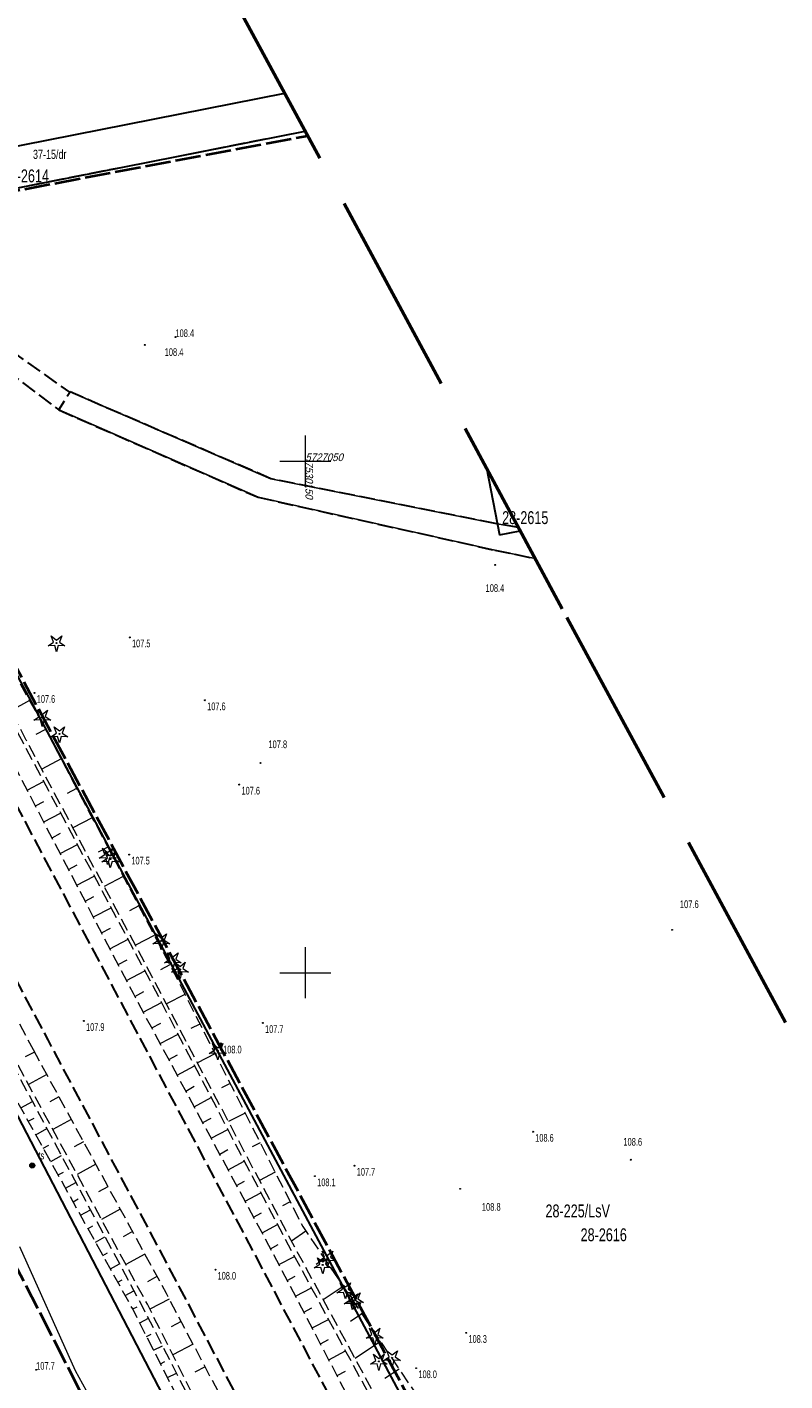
# Model space of a CAD drawing. Header units: metres. Extents: x 7529521 to 7531797, y 5723878 to 5728074.
# Tile 66 of 90: x 7530123 to 7530197, y 5726960 to 5727092. Entities that reach past the tile are written whole.
import ezdxf
from ezdxf.enums import TextEntityAlignment as Align

# ---------------------------------------------------------------- set-up
doc = ezdxf.new("R2010")
doc.units = ezdxf.units.M
for name, pattern in [('11', [3, 2.5, -0.5]), ('2_1', [0]), ('2_KTJZ01', [2, 1.5, -0.5]), ('2_KTKR01', [0]), ('4_SUPT_01', [0]), ('GDE', [0]), ('GUK', [2, 1.5, -0.5]), ('GUZ', [1, 0.5, -0.5]), ('L_0_05', [1.75, 1.25, -0.5]), ('L_0_06', [2, 1.5, -0.5]), ('L_0_09', [2.5, 2, -0.5])]:
    doc.linetypes.add(name, pattern=pattern)
doc.layers.get('0').update_dxf_attribs({"color": 252})
for name, color, linetype, lineweight in [('Dzialki', 80, 'GDE', 30), ('jezdnia', 252, 'L_0_06', 18), ('k', 252, 'Continuous', 18), ('Kontury', 252, 'GUK', 18), ('KTJZ_L_0', 251, '2_KTJZ01', 30), ('KTKR_L_0', 252, '2_KTKR01', 25), ('MPZP', 130, '11', 40), ('Numery_dzialek', 80, 'Continuous', 30), ('Numery_konturow', 252, 'Continuous', 13), ('Numery_uzytkow', 252, 'Continuous', 9), ('RTPW_T_0', 252, 'Continuous', 15), ('skarpa nieumocniona', 252, 'L_0_05', 18), ('SUPT_L_0', 30, '4_SUPT_01', 18), ('SUUT_E_T_1', 7, 'Continuous', 15), ('SUUT_T_0', 7, 'Continuous', 18), ('Uzytki', 252, 'GUZ', 18), ('wysokosci_naturalne', 7, 'Continuous', 18)]:
    doc.layers.add(name, color=color, linetype=linetype, lineweight=lineweight)
doc.layers.add('właz okrągły - siec kanalizacyjna (punkt)-Atr17', color=7, linetype='Continuous')
doc.layers.add('zakres', color=7, linetype='L_0_09', lineweight=50, true_color=0xff05ff)
doc.styles.get("Standard").update_dxf_attribs({"font": 'arial.ttf'})

# ---------------------------------------------------------------- blocks, each defined once
blk = doc.blocks.new('2_RTPW01')
at = {"linetype": 'Continuous'}
blk.add_circle((0, 0), 0.045, dxfattribs=at)
blk = doc.blocks.new('4_SUUS09')
at = {"linetype": 'Continuous'}
for radius in [0.25, 0.225, 0.2, 0.175, 0.15, 0.125, 0.1, 0.075, 0.05, 0.025, 0.00715]:
    blk.add_circle((0, 0), radius, dxfattribs=at)
blk = doc.blocks.new('OBOP01_01')
at = {"linetype": 'Continuous', "lineweight": 18}
blk.add_hatch(color=0, dxfattribs=at).paths.add_polyline_path([(0, -0.1, 1), (0, 0.1, 1)])
at = {"color": 0, "linetype": 'Continuous', "lineweight": 18, "flags": 128}
blk.add_lwpolyline([(0, -1.74), (-0.35, -0.48), (-1.65, -0.54), (-0.57, 0.18), (-1.02, 1.4), (0, 0.6), (1.02, 1.4), (0.57, 0.18), (1.65, -0.54), (0.35, -0.48), (0, -1.74)], dxfattribs=at)
at = {"color": 0, "linetype": 'Continuous', "lineweight": 18}
blk.add_circle((0, 0), 0.1, dxfattribs=at)
blk = doc.blocks.new('RTPW01')
at = {"linetype": 'Continuous', "lineweight": 13}
blk.add_hatch(color=0, dxfattribs=at).paths.add_polyline_path([(0, -0.09, 1), (0, 0.09, 1)])
at = {"color": 0, "linetype": 'Continuous', "lineweight": 13}
blk.add_circle((0, 0), 0.0906, dxfattribs=at)

msp = doc.modelspace()

# ---------------------------------------------------------------- linework, layer by layer
at = {"layer": 'Dzialki'}
for p, q in [((7530109.98, 5727078.46), (7530147.99, 5727085.95)), ((7530110.76, 5727074.53), (7530149.98, 5727082.26)), ((7530096.68, 5727076.15), (7530162.07, 5726953.58)), ((7530167.7, 5727049.35), (7530168.99, 5727042.8)), ((7530168.99, 5727042.8), (7530171.01, 5727043.2)), ((7530168.6, 5726896.2), (7530105.06, 5727018.32))]:
    msp.add_line(p, q, dxfattribs=at)
at = {"layer": 'jezdnia', "color": 251, "lineweight": 30, "flags": 128}
for points in [[(7530249.74, 5726774.91), (7530238.97, 5726795.03), (7530227.73, 5726816.2), (7530211.17, 5726847.69), (7530209.64, 5726850.47), (7530207.76, 5726854.05), (7530192.02, 5726883.78), (7530183.97, 5726898.95), (7530171.46, 5726922.68), (7530157.86, 5726948.23), (7530144.92, 5726972.76), (7530131.87, 5726997.33), (7530119.38, 5727020.86), (7530101.01, 5727055.65), (7530091.95, 5727072.8), (7530088.26, 5727079.82), (7530081.04, 5727093.4), (7530069.61, 5727115.07), (7530057.57, 5727137.9), (7530044.71, 5727162.33), (7530031.59, 5727187.1), (7530018.34, 5727212.06), (7530007.67, 5727232.32), (7529994.99, 5727256.31), (7529991.76, 5727262.47), (7529988.37, 5727268.84), (7529980.42, 5727283.93), (7529967.15, 5727308.88), (7529954.85, 5727332.14), (7529942.09, 5727356.32), (7529930.86, 5727377.61), (7529915.18, 5727407.25), (7529903.89, 5727428.55), (7529894.26, 5727446.69), (7529880.14, 5727473.23)], [(7530242.27, 5726771.9), (7530231.79, 5726791.68), (7530220.68, 5726812.63), (7530202.29, 5726847.46), (7530185.04, 5726879.79), (7530176.71, 5726895.54), (7530164.42, 5726918.67), (7530150.89, 5726944.21), (7530137.74, 5726969.2), (7530124.84, 5726993.45), (7530112.58, 5727016.63), (7530108.22, 5727024.86), (7530105.48, 5727030.02), (7530093.95, 5727051.8), (7530073.89, 5727089.79), (7530062.53, 5727111.3), (7530050.49, 5727134.16), (7530037.72, 5727158.24), (7530024.4, 5727183.4), (7530011.32, 5727208.1), (7530000.48, 5727228.7), (7529987.91, 5727252.49), (7529973.3, 5727280.18), (7529960.06, 5727305.23), (7529947.76, 5727328.46), (7529935.05, 5727352.46), (7529923.63, 5727374.14), (7529908.05, 5727403.56), (7529896.96, 5727424.57), (7529891.02, 5727435.64), (7529887.4, 5727442.66), (7529880.11, 5727456.35), (7529873.09, 5727469.59)], [(7530091.95, 5727072.8), (7530095.01, 5727075.52), (7530096.57, 5727076), (7530100.35, 5727075.52), (7530106.8, 5727071.52), (7530115.24, 5727062.99), (7530125.9, 5727055.01), (7530126.96, 5727056.73), (7530119.22, 5727062.26), (7530112.02, 5727069.43), (7530104.88, 5727075.73), (7530101.72, 5727077.75), (7530098.48, 5727078.82), (7530094.92, 5727079.31), (7530091.02, 5727078.96), (7530088.26, 5727079.82)]]:
    msp.add_lwpolyline(points, dxfattribs=at)
at = {"layer": 'k', "linetype": 'Continuous', "lineweight": 18, "flags": 128}
for points in [[(7530150, 5727047.5), (7530150, 5727052.5)], [(7530147.5, 5727050), (7530152.5, 5727050)], [(7530150, 5726997.5), (7530150, 5727002.5)], [(7530147.5, 5727000), (7530152.5, 5727000)]]:
    msp.add_lwpolyline(points, dxfattribs=at)
at = {"layer": 'Kontury'}
for p, q in [((7530109.98, 5727078.46), (7530147.99, 5727085.95)), ((7530149.98, 5727082.26), (7530110.76, 5727074.53)), ((7530096.68, 5727076.15), (7530162.07, 5726953.58)), ((7530168.6, 5726896.2), (7530105.06, 5727018.32))]:
    msp.add_line(p, q, dxfattribs=at)
at = {"layer": 'KTJZ_L_0', "linetype": '2_KTJZ01'}
for p, q in [((7530146.63, 5727048.28), (7530126.99, 5727056.77)), ((7530125.9, 5727055.01), (7530145.37, 5727046.47)), ((7530168.55, 5727043.91), (7530146.63, 5727048.28)), ((7530145.37, 5727046.47), (7530168.51, 5727041.3)), ((7530170.84, 5727043.51), (7530168.55, 5727043.91)), ((7530168.51, 5727041.3), (7530172.47, 5727040.49))]:
    msp.add_line(p, q, dxfattribs=at)
at = {"layer": 'KTKR_L_0', "linetype": '2_1'}
for p, q in [((7530146.63, 5727048.28), (7530126.99, 5727056.77)), ((7530125.9, 5727055.01), (7530145.37, 5727046.47)), ((7530168.55, 5727043.91), (7530146.63, 5727048.28)), ((7530145.37, 5727046.47), (7530168.51, 5727041.3)), ((7530170.84, 5727043.51), (7530168.55, 5727043.91)), ((7530168.51, 5727041.3), (7530172.47, 5727040.49))]:
    msp.add_line(p, q, dxfattribs=at)
at = {"layer": 'MPZP'}
for points in [[(7530187.43, 5726846.62), (7530186.04, 5726849.48), (7530162.25, 5726892.49), (7530099.06, 5727015.36), (7529930.79, 5727330.98), (7529894.38, 5727311.65)], [(7530012.9, 5727233.03), (7530026.49, 5727207.31), (7530053.07, 5727157.52), (7530063.34, 5727138.11), (7530094.71, 5727079.94), (7530096.9, 5727075.99), (7530110.77, 5727074.38), (7530150.22, 5727081.8)], [(7530096.9, 5727075.99), (7530215.71, 5726855.11), (7530218.15, 5726850.64), (7530266.96, 5726864.8)]]:
    msp.add_lwpolyline(points, dxfattribs=at)
at = {"layer": 'skarpa nieumocniona', "color": 252, "lineweight": 18, "flags": 128}
for points in [[(7530215.1, 5726857.54), (7530214.08, 5726863.4), (7530211.9, 5726870.2), (7530209.02, 5726875.47), (7530202.06, 5726888.02), (7530181.27, 5726920.91), (7530175.09, 5726924.48), (7530161.48, 5726950.08), (7530148.38, 5726974.26), (7530135.03, 5726999.6), (7530122.72, 5727022.72), (7530104.34, 5727057.52), (7530095.95, 5727073.28), (7530095.79, 5727074.41), (7530096.84, 5727074.29), (7530105.21, 5727058.38), (7530124.51, 5727023.95), (7530136.8, 5727000.68), (7530149.74, 5726975.2), (7530165.35, 5726952.09), (7530181.82, 5726929.43), (7530186.25, 5726923.97), (7530205.64, 5726890.01), (7530212.63, 5726877.51), (7530216.27, 5726871.39), (7530218.33, 5726865.15), (7530217.47, 5726856.56), (7530212.4, 5726855.63), (7530211.84, 5726856.56)], [(7530211.12, 5726856.24), (7530211.4, 5726855.21), (7530208.9, 5726855.4), (7530193.42, 5726884.56), (7530185.31, 5726899.91), (7530173.06, 5726923.22), (7530159.28, 5726948.82), (7530146.43, 5726973.35), (7530133.18, 5726997.96), (7530120.77, 5727021.75), (7530102.37, 5727056.4), (7530094.07, 5727072.78), (7530094.71, 5727073.88), (7530095.5, 5727073.13), (7530104.01, 5727057.3), (7530122.4, 5727022.46), (7530134.78, 5726999.29), (7530147.92, 5726974.14), (7530161.05, 5726949.84), (7530174.7, 5726924.35), (7530187.31, 5726901.21), (7530195.42, 5726885.5)], [(7530123.38, 5726992.49), (7530136.39, 5726968.67), (7530149.7, 5726943.45), (7530163.1, 5726918.09), (7530175.29, 5726895.04), (7530183.63, 5726879.15), (7530197.57, 5726852.8), (7530219.08, 5726811.91), (7530230.27, 5726790.9), (7530240.07, 5726772.51), (7530237.68, 5726771.31), (7530227.86, 5726789.67), (7530216.77, 5726810.71), (7530195.35, 5726851.59), (7530181.09, 5726877.34), (7530172.75, 5726893.46), (7530161, 5726916.55), (7530147.38, 5726942.15), (7530134.55, 5726967.6), (7530121.65, 5726991.44), (7530107.02, 5727019.49), (7530108.17, 5727020.97)], [(7530121.33, 5726991.11), (7530134.05, 5726967.4), (7530147.13, 5726941.83), (7530155.19, 5726922.44), (7530171.88, 5726892.94), (7530180.39, 5726877.02), (7530190.45, 5726858.66), (7530194.96, 5726851.44), (7530216.23, 5726810.4), (7530227.5, 5726789.32), (7530237.17, 5726770.97), (7530236.32, 5726770.44), (7530226.6, 5726788.97), (7530215.17, 5726809.81), (7530193.82, 5726850.55), (7530188.14, 5726854.25), (7530177.46, 5726875.09), (7530170.77, 5726892.35), (7530152.64, 5726920.89), (7530146.26, 5726941.22), (7530133.12, 5726967.14), (7530120.19, 5726990.38), (7530105.45, 5727018.16), (7530104.89, 5727019.22), (7530106.62, 5727019.22)]]:
    msp.add_lwpolyline(points, close=True, dxfattribs=at)
at = {"layer": 'skarpa nieumocniona', "color": 252, "linetype": 'Continuous', "lineweight": 18, "flags": 128}
for points in [[(7530123.02, 5727026.61), (7530121.21, 5727025.59)], [(7530124.61, 5727023.77), (7530123.65, 5727023.27)], [(7530126.12, 5727020.9), (7530124.23, 5727019.89)], [(7530122.8, 5727017.86), (7530124.41, 5727018.7)], [(7530127.64, 5727018.02), (7530126.7, 5727017.52)], [(7530123.61, 5727016.31), (7530124.42, 5727016.73)], [(7530124.42, 5727014.76), (7530126.06, 5727015.61)], [(7530129.16, 5727015.15), (7530127.28, 5727014.16)], [(7530125.23, 5727013.2), (7530126.06, 5727013.64)], [(7530126.03, 5727011.65), (7530127.71, 5727012.53)], [(7530130.68, 5727012.27), (7530129.74, 5727011.78)], [(7530126.84, 5727010.1), (7530127.69, 5727010.54)], [(7530127.65, 5727008.55), (7530129.36, 5727009.44)], [(7530132.19, 5727009.4), (7530130.33, 5727008.42)], [(7530128.46, 5727007), (7530129.32, 5727007.45)], [(7530129.27, 5727005.45), (7530131.01, 5727006.35)], [(7530133.71, 5727006.53), (7530132.79, 5727006.04)], [(7530130.08, 5727003.89), (7530130.96, 5727004.35)], [(7530130.89, 5727002.34), (7530132.66, 5727003.27)], [(7530135.23, 5727003.65), (7530133.39, 5727002.68)], [(7530131.7, 5727000.79), (7530132.59, 5727001.26)], [(7530132.51, 5726999.24), (7530134.31, 5727000.18)], [(7530136.75, 5727000.78), (7530135.83, 5727000.29)], [(7530133.32, 5726997.69), (7530134.22, 5726998.17)], [(7530138.22, 5726997.88), (7530136.42, 5726996.97)], [(7530134.15, 5726996.15), (7530135.93, 5726997.1)], [(7530134.98, 5726994.61), (7530135.86, 5726995.08)], [(7530139.69, 5726994.98), (7530138.81, 5726994.54)], [(7530135.81, 5726993.07), (7530137.55, 5726994)], [(7530123.51, 5726992.25), (7530122.62, 5726991.77)], [(7530136.64, 5726991.53), (7530137.5, 5726991.99)], [(7530137.47, 5726989.99), (7530139.17, 5726990.9)], [(7530141.16, 5726992.09), (7530139.45, 5726991.21)], [(7530124.71, 5726990.06), (7530122.93, 5726989.08)], [(7530138.3, 5726988.44), (7530139.14, 5726988.9)], [(7530142.64, 5726989.19), (7530141.8, 5726988.76)], [(7530122.18, 5726986.79), (7530123.31, 5726987.42)], [(7530125.91, 5726987.86), (7530125.01, 5726987.37)], [(7530139.13, 5726986.9), (7530140.79, 5726987.8)], [(7530122.91, 5726985.48), (7530123.47, 5726985.79)], [(7530127.11, 5726985.67), (7530125.31, 5726984.69)], [(7530139.96, 5726985.36), (7530140.78, 5726985.8)], [(7530144.11, 5726986.29), (7530142.48, 5726985.46)], [(7530123.64, 5726984.17), (7530124.73, 5726984.78)], [(7530140.79, 5726983.82), (7530142.41, 5726984.69)], [(7530124.37, 5726982.86), (7530124.91, 5726983.16)], [(7530128.3, 5726983.47), (7530127.4, 5726982.98)], [(7530145.58, 5726983.39), (7530144.79, 5726982.99)], [(7530125.1, 5726981.55), (7530126.15, 5726982.13)], [(7530141.62, 5726982.28), (7530142.42, 5726982.71)], [(7530142.45, 5726980.74), (7530144.03, 5726981.59)], [(7530125.83, 5726980.24), (7530126.34, 5726980.52)], [(7530129.5, 5726981.28), (7530127.69, 5726980.29)], [(7530147.05, 5726980.5), (7530145.51, 5726979.71)], [(7530126.56, 5726978.93), (7530127.57, 5726979.49)], [(7530130.7, 5726979.09), (7530129.79, 5726978.59)], [(7530143.28, 5726979.2), (7530144.06, 5726979.62)], [(7530127.29, 5726977.62), (7530127.78, 5726977.89)], [(7530144.11, 5726977.66), (7530145.65, 5726978.49)], [(7530128.02, 5726976.31), (7530128.99, 5726976.84)], [(7530131.9, 5726976.89), (7530130.07, 5726975.89)], [(7530144.94, 5726976.12), (7530145.7, 5726976.53)], [(7530148.52, 5726977.6), (7530147.77, 5726977.22)], [(7530128.75, 5726975), (7530129.22, 5726975.26)], [(7530145.77, 5726974.58), (7530147.27, 5726975.39)], [(7530129.48, 5726973.68), (7530130.4, 5726974.2)], [(7530133.1, 5726974.7), (7530132.18, 5726974.19)], [(7530150.05, 5726974.74), (7530148.64, 5726973.78)], [(7530130.21, 5726972.37), (7530130.66, 5726972.63)], [(7530134.3, 5726972.5), (7530132.45, 5726971.49)], [(7530146.59, 5726973.03), (7530147.34, 5726973.43)], [(7530130.94, 5726971.06), (7530131.82, 5726971.56)], [(7530147.4, 5726971.48), (7530148.92, 5726972.28)], [(7530151.87, 5726972.04), (7530151.04, 5726971.48)], [(7530131.66, 5726969.75), (7530132.1, 5726969.99)], [(7530135.49, 5726970.31), (7530134.56, 5726969.8)], [(7530148.22, 5726969.93), (7530148.99, 5726970.34)], [(7530132.39, 5726968.44), (7530133.24, 5726968.91)], [(7530149.03, 5726968.38), (7530150.59, 5726969.2)], [(7530153.69, 5726969.35), (7530151.75, 5726968.04)], [(7530133.12, 5726967.14), (7530133.55, 5726967.35)], [(7530136.68, 5726968.11), (7530134.8, 5726967.12)], [(7530149.84, 5726966.83), (7530150.63, 5726967.25)], [(7530133.8, 5726965.79), (7530134.65, 5726966.23)], [(7530137.85, 5726965.9), (7530136.89, 5726965.39)], [(7530150.65, 5726965.28), (7530152.25, 5726966.12)], [(7530155.51, 5726966.66), (7530154.41, 5726965.91)], [(7530134.48, 5726964.45), (7530134.91, 5726964.67)], [(7530135.16, 5726963.12), (7530136.02, 5726963.55)], [(7530139.02, 5726963.69), (7530137.05, 5726962.65)], [(7530151.46, 5726963.73), (7530152.27, 5726964.16)], [(7530157.33, 5726963.96), (7530154.86, 5726962.3)], [(7530135.84, 5726961.78), (7530136.27, 5726962)], [(7530152.28, 5726962.18), (7530153.92, 5726963.04)], [(7530136.51, 5726960.44), (7530137.39, 5726960.88)], [(7530140.19, 5726961.48), (7530139.18, 5726960.95)], [(7530153.09, 5726960.63), (7530153.92, 5726961.07)], [(7530159.15, 5726961.27), (7530157.78, 5726960.35)]]:
    msp.add_lwpolyline(points, dxfattribs=at)
at = {"layer": 'SUPT_L_0', "linetype": '4_SUPT_01'}
for p, q in [((7530127.52, 5726961.08), (7530122.07, 5726973.2)), ((7530134.61, 5726948.27), (7530127.52, 5726961.08))]:
    msp.add_line(p, q, dxfattribs=at)
at = {"layer": 'Uzytki'}
for p, q in [((7530147.99, 5727085.95), (7530109.98, 5727078.46)), ((7530110.76, 5727074.53), (7530149.98, 5727082.26)), ((7530162.07, 5726953.58), (7530094.68, 5727079.89)), ((7530105.06, 5727018.32), (7530168.6, 5726896.2))]:
    msp.add_line(p, q, dxfattribs=at)
at = {"layer": 'wysokosci_naturalne', "color": 252}
for p in [(7530132.83, 5727032.78), (7530123.52, 5727027.35), (7530140.18, 5727026.63), (7530143.54, 5727018.39), (7530132.77, 5727011.55), (7530128.34, 5726995.29), (7530145.84, 5726995.09), (7530141.73, 5726993.09), (7530172.25, 5726984.46), (7530154.8, 5726981.14), (7530150.93, 5726980.12), (7530141.2, 5726970.98), (7530165.72, 5726964.81), (7530160.83, 5726961.35)]:
    msp.add_point(p, dxfattribs=at)
at = {"layer": 'zakres', "color": 210, "lineweight": 50, "ltscale": 10}
msp.add_lwpolyline([(7530152.66, 5726824.25), (7529893.98, 5727312.41), (7529655.25, 5727765.72), (7529520.83, 5728019.58), (7529624.44, 5728074.21), (7529680.51, 5727967.68), (7529859.76, 5727632.54), (7529930.53, 5727498.32), (7530038.61, 5727292.3), (7530118.22, 5727141.23), (7530175.57, 5727034.73), (7530261.4, 5726875.73), (7530322.6, 5726755.46)], dxfattribs=at)

# ---------------------------------------------------------------- block references
at = {"color": 74, "linetype": 'Continuous', "xscale": 0.5, "yscale": 0.5, "zscale": 0.5}
for p in [(7530125.67, 5727032.22), (7530124.28, 5727024.95), (7530125.95, 5727023.34), (7530130.67, 5727011.46), (7530130.93, 5727011.11), (7530135.91, 5727003.11), (7530137.04, 5727001.25), (7530137.75, 5727000.32), (7530141.43, 5726992.37), (7530152.16, 5726972.1), (7530151.69, 5726971.44), (7530153.91, 5726968.99), (7530154.61, 5726967.92), (7530154.85, 5726968.03), (7530156.78, 5726964.55), (7530157.18, 5726962.01), (7530158.48, 5726962.36)]:
    msp.add_blockref('OBOP01_01', p, dxfattribs=at)
at = {"layer": 'RTPW_T_0'}
for p in [(7530134.29, 5727061.36), (7530137.29, 5727062.13), (7530168.56, 5727039.86), (7530145.61, 5727020.5), (7530185.84, 5727004.19), (7530181.8, 5726981.73), (7530165.13, 5726978.88)]:
    msp.add_blockref('2_RTPW01', p, dxfattribs=at)
at = {"layer": 'RTPW_T_0', "rotation": 0.7499993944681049}
msp.add_blockref('2_RTPW01', (7530123.68, 5726961.19), dxfattribs=at)
at = {"layer": 'SUUT_T_0'}
msp.add_blockref('4_SUUS09', (7530123.3, 5726981.16), dxfattribs=at)
at = {"layer": 'wysokosci_naturalne', "color": 252, "linetype": 'Continuous', "xscale": 0.5, "yscale": 0.5, "zscale": 0.5}
for p in [(7530132.83, 5727032.78), (7530123.52, 5727027.35), (7530140.18, 5727026.63), (7530143.54, 5727018.39), (7530132.77, 5727011.55), (7530128.34, 5726995.29), (7530145.84, 5726995.09), (7530141.73, 5726993.09), (7530172.25, 5726984.46), (7530154.8, 5726981.14), (7530150.93, 5726980.12), (7530141.2, 5726970.98), (7530165.72, 5726964.81), (7530160.83, 5726961.35)]:
    msp.add_blockref('RTPW01', p, dxfattribs=at)

# ---------------------------------------------------------------- texts
at = {"layer": 'Numery_dzialek', "width": 0.7}
for s, p in [('28-2614', (7530120.41, 5727078.51)), ('28-2615', (7530169.23, 5727045.11)), ('28-2616', (7530176.9, 5726975.02))]:
    msp.add_text(s, height=1.26, dxfattribs=at).set_placement(p, align=Align.TOP_LEFT)
at = {"layer": 'Numery_konturow', "width": 0.7}
msp.add_text('28-225/LsV', height=1.26, dxfattribs=at).set_placement((7530179.77, 5726977.35), align=Align.TOP_RIGHT)
at = {"layer": 'Numery_uzytkow', "width": 0.7}
msp.add_text('37-15/dr', height=0.9, dxfattribs=at).set_placement((7530123.37, 5727079.54))
at = {"layer": 'RTPW_T_0', "width": 0.7}
for s, p in [('108.4', (7530137.29, 5727062.13)), ('108.4', (7530136.24, 5727060.28)), ('108.4', (7530167.61, 5727037.22)), ('107.8', (7530146.38, 5727021.95)), ('107.6', (7530186.61, 5727006.32)), ('108.6', (7530181.08, 5726983.1)), ('108.8', (7530167.25, 5726976.74))]:
    msp.add_text(s, height=0.75, dxfattribs=at).set_placement(p)
msp.add_text('107.7', height=0.75, rotation=0.75, dxfattribs=at).set_placement((7530123.68, 5726961.19))
at = {"layer": 'SUUT_E_T_1', "width": 0.7}
msp.add_text('ts', height=0.75, dxfattribs=at).set_placement((7530123.9, 5726981.76))
at = {"layer": 'wysokosci_naturalne', "color": 252, "lineweight": 15, "width": 0.66}
for s, p in [('107.5', (7530133.05, 5727031.81)), ('107.6', (7530123.74, 5727026.38)), ('107.6', (7530140.4, 5727025.66)), ('107.6', (7530143.76, 5727017.42)), ('107.5', (7530132.99, 5727010.58)), ('107.9', (7530128.56, 5726994.32)), ('107.7', (7530146.06, 5726994.12)), ('108.0', (7530141.96, 5726992.12)), ('108.6', (7530172.47, 5726983.49)), ('107.7', (7530155.02, 5726980.17)), ('108.1', (7530151.15, 5726979.14)), ('108.0', (7530141.42, 5726970.01)), ('108.3', (7530165.94, 5726963.83)), ('108.0', (7530161.05, 5726960.38))]:
    msp.add_text(s, height=0.75, dxfattribs=at).set_placement(p)
at = {"layer": 'właz okrągły - siec kanalizacyjna (punkt)-Atr17', "color": 252, "oblique": 15, "width": 0.9}
msp.add_text('5727050', height=0.75, dxfattribs=at).set_placement((7530150, 5727050.38), align=Align.MIDDLE_LEFT)
msp.add_text('7530150', height=0.75, rotation=270, dxfattribs=at).set_placement((7530150.38, 5727050), align=Align.MIDDLE_LEFT)

doc.saveas('drawing.dxf')
